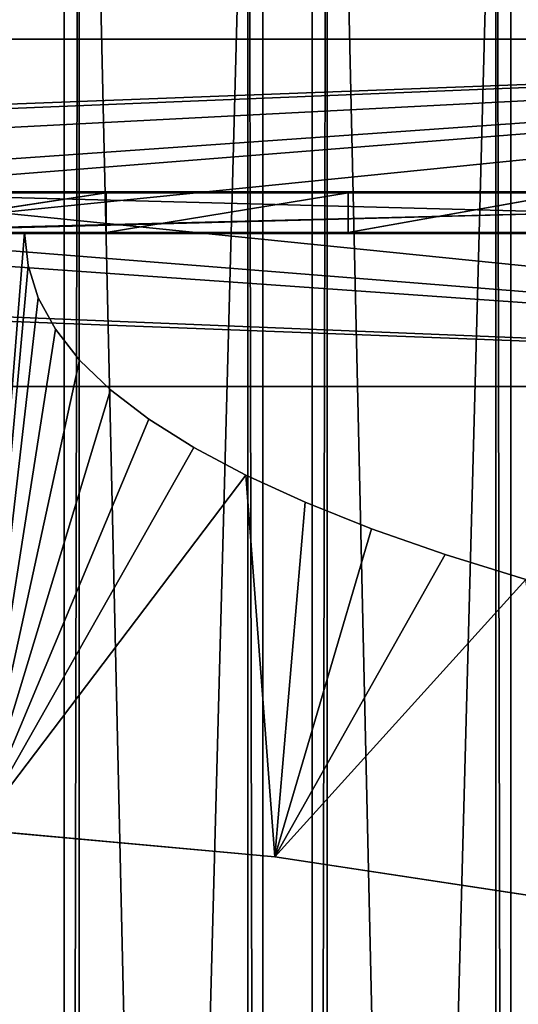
# Model space of a CAD drawing. Extents: x -1687 to 817, y -668 to 832.
# Tile 100 of 182: x -364 to -263, y 437 to 636. Entities that reach past the tile are written whole.
import ezdxf

# ---------------------------------------------------------------- set-up
doc = ezdxf.new("R2010")
doc.units = 0
doc.header["$LTSCALE"] = 25.4
doc.layers.get('0').update_dxf_attribs({"color": 13, "linetype": 'CONTINUOUS'})
doc.layers.add('STEEL', color=54, linetype='CONTINUOUS')
doc.layers.add('WOOD', color=253, linetype='CONTINUOUS')

# ---------------------------------------------------------------- blocks, each defined once
blk = doc.blocks.new('TWA001_00_01_01')
at = {"color": 0}
for p, q in [((-745.38, 710.17), (-1065.38, 710.17)), ((-745.38, 710.17), (-1065.38, 710.17)), ((-902.43, 619.55), (-857.58, 612.23)), ((-857.58, 612.23), (-902.43, 619.55, 8)), ((-857.58, 612.23), (-902.43, 619.55, 8)), ((-902.43, 619.55), (-857.58, 612.23)), ((-857.58, 612.23), (-857.58, 612.23, 8)), ((-857.58, 612.23), (-857.58, 612.23, 8)), ((-857.58, 612.23), (-808.83, 605.06)), ((-808.83, 605.06), (-857.58, 612.23, 8)), ((-808.83, 605.06), (-857.58, 612.23, 8)), ((-857.58, 612.23), (-808.83, 605.06)), ((-808.83, 605.06), (-808.83, 605.06, 8)), ((-808.83, 605.06), (-808.83, 605.06, 8)), ((-808.83, 605.06), (-756.18, 598.04)), ((-756.18, 598.04), (-808.83, 605.06, 8)), ((-756.18, 598.04), (-808.83, 605.06, 8)), ((-808.83, 605.06), (-756.18, 598.04))]:
    blk.add_line(p, q, dxfattribs=at)
at = {"color": 252}
mesh = blk.add_polyface(dxfattribs=at)
corners = [(-325.38, 715.17), (-375.38, 710.17), (-375.38, 715.17), (-344.76, 671.59), (-325.38, 710.17), (-302.38, 710.17), (-695.38, 715.17), (-745.38, 710.17), (-745.38, 715.17), (-699.63, 591.18), (-695.38, 710.17), (-639.18, 584.47), (-630.85, 582.67), (-623.1, 579.16), (-616.26, 574.08), (-610.66, 567.67), (-609.76, 566.36), (-608.88, 565.04), (-608.01, 563.7), (-603.87, 554.99), (-601.93, 545.54), (-541.64, 424.75), (-564.88, 381.06), (-585.39, 336.63), (-515.66, 467.72), (-486.95, 509.96), (-455.51, 551.46), (-421.33, 592.23), (-384.41, 632.28), (-785.59, 73.38), (-652.38, 5.17), (-788.38, 5.17), (-777.22, 140.42), (-763.27, 206.3), (-743.74, 271.02), (-718.62, 334.57), (-687.93, 396.97), (-651.66, 458.21), (-651.01, 54.72), (-646.91, 103.53), (-609.81, 518.28), (-640.08, 151.61), (-630.51, 198.96), (-618.2, 245.58), (-603.16, 291.47), (-604.99, 526.64), (-602.31, 535.9), (-1065.38, 715.17), (-1115.38, 710.17), (-1115.38, 715.17), (-1107.18, 675.08), (-1089.63, 666.69), (-1068.18, 658.45), (-1065.38, 710.17), (-1042.83, 650.36), (-1013.58, 642.43), (-980.43, 634.65), (-943.38, 627.02), (-902.43, 619.55), (-857.58, 612.23), (-808.83, 605.06), (-756.18, 598.04), (-1137.89, 705.65), (-1138.38, 710.17), (-1136.43, 701.17), (-1133.99, 696.73), (-1130.58, 692.32), (-1120.83, 683.62)]
mesh.append_faces([[corners[k] for k in face] for face in [(0, 1, 2), (3, 4, 5), (6, 7, 8), (29, 30, 31), (47, 48, 49), (48, 62, 63)]], dxfattribs={"vtx0": -1, "color": 252})
mesh.append_faces([[corners[k] for k in face] for face in [(9, 10, 11), (11, 1, 12), (12, 1, 13), (13, 1, 14), (14, 1, 15), (15, 1, 16), (16, 1, 17), (17, 1, 18), (18, 1, 19), (19, 1, 20), (21, 1, 24), (24, 1, 25), (25, 1, 26), (26, 1, 27), (27, 1, 28), (28, 1, 3), (30, 37, 38), (38, 37, 39), (39, 40, 41), (41, 40, 42), (42, 40, 43), (43, 40, 44), (44, 46, 23), (50, 47, 51), (51, 47, 52), (52, 53, 54), (54, 7, 55), (55, 7, 56), (56, 7, 57), (57, 7, 58), (58, 7, 59), (59, 7, 60), (60, 7, 61), (61, 7, 9), (62, 48, 64), (64, 48, 65), (65, 48, 66), (66, 48, 67), (67, 48, 50)]], dxfattribs={"vtx0": -1, "vtx1": -1, "color": 252})
mesh.append_faces([[corners[k] for k in face] for face in [(1, 0, 3), (7, 6, 9), (20, 1, 21), (48, 47, 50)]], dxfattribs={"vtx0": -1, "vtx1": -1, "vtx2": -1, "color": 252})
mesh.append_faces([[corners[k] for k in face] for face in [(3, 0, 4), (9, 6, 10), (11, 10, 1), (20, 21, 22), (20, 22, 23), (30, 29, 32), (30, 32, 33), (30, 33, 34), (30, 34, 35), (30, 35, 36), (30, 36, 37), (39, 37, 40), (44, 40, 45), (44, 45, 46), (23, 46, 20), (52, 47, 53), (54, 53, 7)]], dxfattribs={"vtx0": -1, "vtx2": -1, "color": 252})
mesh = blk.add_polyface(dxfattribs=at)
corners = [(-1065.38, 710.17, 8), (-745.38, 710.17), (-1065.38, 710.17), (-745.38, 710.17, 8)]
mesh.append_faces([[corners[k] for k in face] for face in [(0, 1, 2), (1, 0, 3)]], dxfattribs={"vtx0": -1, "color": 252})
mesh = blk.add_polyface(dxfattribs=at)
corners = [(-902.43, 619.55, 8), (-902.43, 619.55), (-857.58, 612.23)]
mesh.append_faces([[corners[k] for k in face] for face in [(0, 1, 2)]], dxfattribs={"color": 252})
mesh = blk.add_polyface(dxfattribs=at)
corners = [(-857.58, 612.23, 8), (-902.43, 619.55, 8), (-857.58, 612.23)]
mesh.append_faces([[corners[k] for k in face] for face in [(0, 1, 2)]], dxfattribs={"color": 252})
mesh = blk.add_polyface(dxfattribs=at)
corners = [(-857.58, 612.23, 8), (-857.58, 612.23), (-808.83, 605.06)]
mesh.append_faces([[corners[k] for k in face] for face in [(0, 1, 2)]], dxfattribs={"color": 252})
mesh = blk.add_polyface(dxfattribs=at)
corners = [(-857.58, 612.23, 8), (-808.83, 605.06), (-808.83, 605.06, 8)]
mesh.append_faces([[corners[k] for k in face] for face in [(0, 1, 2)]], dxfattribs={"color": 252})
mesh = blk.add_polyface(dxfattribs=at)
corners = [(-808.83, 605.06, 8), (-808.83, 605.06), (-756.18, 598.04)]
mesh.append_faces([[corners[k] for k in face] for face in [(0, 1, 2)]], dxfattribs={"color": 252})
mesh = blk.add_polyface(dxfattribs=at)
corners = [(-808.83, 605.06, 8), (-756.18, 598.04), (-756.18, 598.04, 8)]
mesh.append_faces([[corners[k] for k in face] for face in [(0, 1, 2)]], dxfattribs={"color": 252})
blk = doc.blocks.new('TWA001_00_01_02')
at = {"color": 0}
for p, q in [((650.38, 1194.97, 8), (649.69, 1188.31, 8)), ((649.69, 1188.31), (650.38, 1194.97)), ((649.69, 1188.31), (650.38, 1194.97)), ((649.69, 1188.31), (650.38, 1194.97, 8)), ((649.69, 1188.31), (650.38, 1194.97, 8)), ((650.38, 1194.97, 8), (649.69, 1188.31, 8)), ((790.38, 1194.97, 8), (650.38, 1194.97, 8)), ((650.38, 1194.97), (790.38, 1194.97)), ((650.38, 1194.97), (790.38, 1194.97)), ((650.38, 1194.97), (650.38, 1194.97, 8)), ((790.38, 1194.97, 8), (650.38, 1194.97, 8)), ((650.38, 1194.97), (650.38, 1194.97, 8)), ((649.69, 1188.31, 8), (647.62, 1181.81, 8)), ((647.62, 1181.81), (649.69, 1188.31)), ((647.62, 1181.81), (649.69, 1188.31)), ((647.62, 1181.81), (649.69, 1188.31, 8)), ((647.62, 1181.81), (649.69, 1188.31, 8)), ((649.69, 1188.31, 8), (647.62, 1181.81, 8)), ((649.69, 1188.31), (649.69, 1188.31, 8)), ((649.69, 1188.31), (649.69, 1188.31, 8)), ((647.62, 1181.81, 8), (644.16, 1175.47, 8)), ((644.16, 1175.47), (647.62, 1181.81)), ((644.16, 1175.47), (647.62, 1181.81)), ((644.16, 1175.47), (647.62, 1181.81, 8)), ((644.16, 1175.47), (647.62, 1181.81, 8)), ((647.62, 1181.81, 8), (644.16, 1175.47, 8)), ((647.62, 1181.81), (647.62, 1181.81, 8)), ((647.62, 1181.81), (647.62, 1181.81, 8)), ((644.16, 1175.47, 8), (639.3, 1169.28, 8)), ((639.3, 1169.28), (644.16, 1175.47)), ((639.3, 1169.28), (644.16, 1175.47)), ((639.3, 1169.28), (644.16, 1175.47, 8)), ((639.3, 1169.28), (644.16, 1175.47, 8)), ((644.16, 1175.47, 8), (639.3, 1169.28, 8)), ((644.16, 1175.47), (644.16, 1175.47, 8)), ((644.16, 1175.47), (644.16, 1175.47, 8)), ((639.3, 1169.28, 8), (633.04, 1163.25, 8)), ((633.04, 1163.25), (639.3, 1169.28)), ((633.04, 1163.25), (639.3, 1169.28)), ((633.04, 1163.25), (639.3, 1169.28, 8)), ((633.04, 1163.25), (639.3, 1169.28, 8)), ((639.3, 1169.28, 8), (633.04, 1163.25, 8)), ((639.3, 1169.28), (639.3, 1169.28, 8)), ((639.3, 1169.28), (639.3, 1169.28, 8)), ((633.04, 1163.25, 8), (625.37, 1157.37, 8)), ((625.37, 1157.37), (633.04, 1163.25)), ((625.37, 1157.37), (633.04, 1163.25)), ((625.37, 1157.37), (633.04, 1163.25, 8)), ((625.37, 1157.37), (633.04, 1163.25, 8)), ((633.04, 1163.25, 8), (625.37, 1157.37, 8)), ((633.04, 1163.25), (633.04, 1163.25, 8)), ((633.04, 1163.25), (633.04, 1163.25, 8)), ((625.37, 1157.37, 8), (616.29, 1151.63, 8)), ((616.29, 1151.63), (625.37, 1157.37)), ((616.29, 1151.63), (625.37, 1157.37)), ((616.29, 1151.63), (625.37, 1157.37, 8)), ((616.29, 1151.63), (625.37, 1157.37, 8)), ((625.37, 1157.37, 8), (616.29, 1151.63, 8)), ((625.37, 1157.37), (625.37, 1157.37, 8)), ((625.37, 1157.37), (625.37, 1157.37, 8)), ((616.29, 1151.63, 8), (605.77, 1146.04, 8)), ((605.77, 1146.04), (616.29, 1151.63)), ((605.77, 1146.04), (616.29, 1151.63)), ((605.77, 1146.04), (616.29, 1151.63, 8)), ((605.77, 1146.04), (616.29, 1151.63, 8)), ((616.29, 1151.63, 8), (605.77, 1146.04, 8)), ((616.29, 1151.63), (616.29, 1151.63, 8)), ((616.29, 1151.63), (616.29, 1151.63, 8)), ((605.77, 1146.04, 8), (593.83, 1140.58, 8)), ((593.83, 1140.58), (605.77, 1146.04)), ((593.83, 1140.58), (605.77, 1146.04)), ((593.83, 1140.58), (605.77, 1146.04, 8)), ((593.83, 1140.58), (605.77, 1146.04, 8)), ((605.77, 1146.04, 8), (593.83, 1140.58, 8)), ((605.77, 1146.04), (605.77, 1146.04, 8)), ((605.77, 1146.04), (605.77, 1146.04, 8)), ((593.83, 1140.58, 8), (580.45, 1135.26, 8)), ((580.45, 1135.26), (593.83, 1140.58)), ((580.45, 1135.26), (593.83, 1140.58)), ((580.45, 1135.26), (593.83, 1140.58, 8)), ((580.45, 1135.26), (593.83, 1140.58, 8)), ((593.83, 1140.58, 8), (580.45, 1135.26, 8)), ((593.83, 1140.58), (593.83, 1140.58, 8)), ((593.83, 1140.58), (593.83, 1140.58, 8)), ((580.45, 1135.26, 8), (565.62, 1130.06, 8)), ((565.62, 1130.06), (580.45, 1135.26)), ((565.62, 1130.06), (580.45, 1135.26)), ((565.62, 1130.06), (580.45, 1135.26, 8)), ((565.62, 1130.06), (580.45, 1135.26, 8)), ((580.45, 1135.26, 8), (565.62, 1130.06, 8)), ((580.45, 1135.26), (580.45, 1135.26, 8)), ((580.45, 1135.26), (580.45, 1135.26, 8)), ((565.62, 1130.06, 8), (549.34, 1125, 8)), ((549.34, 1125), (565.62, 1130.06)), ((549.34, 1125), (565.62, 1130.06)), ((549.34, 1125), (565.62, 1130.06, 8)), ((549.34, 1125), (565.62, 1130.06, 8)), ((565.62, 1130.06, 8), (549.34, 1125, 8)), ((565.62, 1130.06), (565.62, 1130.06, 8)), ((565.62, 1130.06), (565.62, 1130.06, 8)), ((599.92, 1069.09, 8), (660.04, 1074.55, 8)), ((660.04, 1074.55), (599.92, 1069.09)), ((599.92, 1069.09), (660.04, 1074.55, 8)), ((599.92, 1069.09, 8), (660.04, 1074.55, 8)), ((599.92, 1069.09), (660.04, 1074.55, 8)), ((660.04, 1074.55), (599.92, 1069.09)), ((540.23, 1060.01, 8), (599.92, 1069.09, 8)), ((599.92, 1069.09), (540.23, 1060.01)), ((540.23, 1060.01), (599.92, 1069.09, 8)), ((540.23, 1060.01, 8), (599.92, 1069.09, 8)), ((540.23, 1060.01), (599.92, 1069.09, 8)), ((599.92, 1069.09), (540.23, 1060.01)), ((599.92, 1069.09), (599.92, 1069.09, 8)), ((599.92, 1069.09), (599.92, 1069.09, 8))]:
    blk.add_line(p, q, dxfattribs=at)
at = {"color": 252}
mesh = blk.add_polyface(dxfattribs=at)
corners = [(465.6, 1100.07, 8), (465.78, 1102.65, 8), (465.52, 1101.37, 8), (475.1, 1051.24, 8), (466.36, 1103.81, 8), (467.22, 1104.79, 8), (468.31, 1105.51, 8), (469.54, 1105.93, 8), (491.7, 1110.53, 8), (475.45, 1050.14, 8), (476.05, 1049.15, 8), (476.85, 1048.33, 8), (477.82, 1047.7, 8), (478.91, 1047.32, 8), (480.06, 1047.2, 8), (481.21, 1047.34, 8), (540.23, 1060.01, 8), (512.39, 1115.23, 8), (531.6, 1120.06, 8), (549.34, 1125, 8), (599.92, 1069.09, 8), (565.62, 1130.06, 8), (580.45, 1135.26, 8), (593.83, 1140.58, 8), (605.77, 1146.04, 8), (660.04, 1074.55, 8), (616.29, 1151.63, 8), (625.37, 1157.37, 8), (633.04, 1163.25, 8), (639.3, 1169.28, 8), (644.16, 1175.47, 8), (647.62, 1181.81, 8), (649.69, 1188.31, 8), (650.38, 1194.97, 8), (790.38, 1194.97, 8), (720.38, 1076.37, 8), (780.72, 1074.55, 8), (791.07, 1188.31, 8), (793.14, 1181.81, 8), (840.84, 1069.09, 8), (796.6, 1175.47, 8), (801.46, 1169.28, 8), (807.72, 1163.25, 8), (815.39, 1157.37, 8), (824.47, 1151.63, 8), (834.99, 1146.04, 8), (846.93, 1140.58, 8), (900.53, 1060.01, 8), (860.31, 1135.26, 8), (875.14, 1130.06, 8), (891.42, 1125, 8), (909.17, 1120.06, 8), (959.55, 1047.34, 8), (928.37, 1115.23, 8), (949.06, 1110.53, 8), (971.22, 1105.93, 8), (960.7, 1047.2, 8), (961.85, 1047.32, 8), (962.94, 1047.7, 8), (963.91, 1048.33, 8), (964.71, 1049.15, 8), (965.31, 1050.14, 8), (965.66, 1051.24, 8), (975.16, 1100.07, 8), (972.45, 1105.51, 8), (973.54, 1104.79, 8), (974.4, 1103.81, 8), (974.98, 1102.65, 8), (975.24, 1101.37, 8)]
mesh.append_faces([[corners[k] for k in face] for face in [(0, 1, 2), (67, 63, 68)]], dxfattribs={"vtx0": -1, "color": 252})
mesh.append_faces([[corners[k] for k in face] for face in [(1, 3, 4), (4, 3, 5), (5, 3, 6), (6, 3, 7), (7, 3, 8), (8, 16, 17), (17, 16, 18), (18, 16, 19), (19, 20, 21), (21, 20, 22), (22, 20, 23), (23, 20, 24), (24, 25, 26), (26, 25, 27), (27, 25, 28), (28, 25, 29), (29, 25, 30), (30, 25, 31), (31, 25, 32), (32, 25, 33), (33, 25, 34), (34, 36, 37), (37, 36, 38), (38, 39, 40), (40, 39, 41), (41, 39, 42), (42, 39, 43), (43, 39, 44), (44, 39, 45), (45, 39, 46), (46, 47, 48), (48, 47, 49), (49, 47, 50), (50, 47, 51), (51, 52, 53), (53, 52, 54), (54, 52, 55), (55, 63, 64), (64, 63, 65), (65, 63, 66), (66, 63, 67)]], dxfattribs={"vtx0": -1, "vtx1": -1, "color": 252})
mesh.append_faces([[corners[k] for k in face] for face in [(1, 0, 3), (8, 3, 9), (8, 9, 10), (8, 10, 11), (8, 11, 12), (8, 12, 13), (8, 13, 14), (8, 14, 15), (8, 15, 16), (19, 16, 20), (24, 20, 25), (34, 25, 35), (34, 35, 36), (38, 36, 39), (46, 39, 47), (51, 47, 52), (55, 52, 56), (55, 56, 57), (55, 57, 58), (55, 58, 59), (55, 59, 60), (55, 60, 61), (55, 61, 62), (55, 62, 63)]], dxfattribs={"vtx0": -1, "vtx2": -1, "color": 252})
mesh = blk.add_polyface(dxfattribs=at)
corners = [(465.78, 1102.65), (465.6, 1100.07), (465.52, 1101.37), (475.1, 1051.24), (466.36, 1103.81), (467.22, 1104.79), (468.31, 1105.51), (469.54, 1105.93), (491.7, 1110.53), (475.45, 1050.14), (476.05, 1049.15), (476.85, 1048.33), (477.82, 1047.7), (478.91, 1047.32), (480.06, 1047.2), (481.21, 1047.34), (540.23, 1060.01), (512.39, 1115.23), (531.6, 1120.06), (549.34, 1125), (599.92, 1069.09), (565.62, 1130.06), (580.45, 1135.26), (593.83, 1140.58), (605.77, 1146.04), (660.04, 1074.55), (616.29, 1151.63), (625.37, 1157.37), (633.04, 1163.25), (639.3, 1169.28), (644.16, 1175.47), (647.62, 1181.81), (649.69, 1188.31), (650.38, 1194.97), (790.38, 1194.97), (720.38, 1076.37), (780.72, 1074.55), (791.07, 1188.31), (793.14, 1181.81), (840.84, 1069.09), (796.6, 1175.47), (801.46, 1169.28), (807.72, 1163.25), (815.39, 1157.37), (824.47, 1151.63), (834.99, 1146.04), (846.93, 1140.58), (900.53, 1060.01), (860.31, 1135.26), (875.14, 1130.06), (891.42, 1125), (909.17, 1120.06), (959.55, 1047.34), (928.37, 1115.23), (949.06, 1110.53), (971.22, 1105.93), (960.7, 1047.2), (961.85, 1047.32), (962.94, 1047.7), (963.91, 1048.33), (964.71, 1049.15), (965.31, 1050.14), (965.66, 1051.24), (975.16, 1100.07), (972.45, 1105.51), (973.54, 1104.79), (974.4, 1103.81), (974.98, 1102.65), (975.24, 1101.37)]
mesh.append_faces([[corners[k] for k in face] for face in [(0, 1, 2), (63, 67, 68)]], dxfattribs={"vtx0": -1, "color": 252})
mesh.append_faces([[corners[k] for k in face] for face in [(1, 0, 3), (3, 8, 9), (9, 8, 10), (10, 8, 11), (11, 8, 12), (12, 8, 13), (13, 8, 14), (14, 8, 15), (15, 8, 16), (16, 19, 20), (20, 24, 25), (25, 34, 35), (35, 34, 36), (36, 38, 39), (39, 46, 47), (47, 51, 52), (52, 55, 56), (56, 55, 57), (57, 55, 58), (58, 55, 59), (59, 55, 60), (60, 55, 61), (61, 55, 62), (62, 55, 63)]], dxfattribs={"vtx0": -1, "vtx1": -1, "color": 252})
mesh.append_faces([[corners[k] for k in face] for face in [(3, 0, 4), (3, 4, 5), (3, 5, 6), (3, 6, 7), (3, 7, 8), (16, 8, 17), (16, 17, 18), (16, 18, 19), (20, 19, 21), (20, 21, 22), (20, 22, 23), (20, 23, 24), (25, 24, 26), (25, 26, 27), (25, 27, 28), (25, 28, 29), (25, 29, 30), (25, 30, 31), (25, 31, 32), (25, 32, 33), (25, 33, 34), (36, 34, 37), (36, 37, 38), (39, 38, 40), (39, 40, 41), (39, 41, 42), (39, 42, 43), (39, 43, 44), (39, 44, 45), (39, 45, 46), (47, 46, 48), (47, 48, 49), (47, 49, 50), (47, 50, 51), (52, 51, 53), (52, 53, 54), (52, 54, 55), (63, 55, 64), (63, 64, 65), (63, 65, 66), (63, 66, 67)]], dxfattribs={"vtx0": -1, "vtx2": -1, "color": 252})
mesh = blk.add_polyface(dxfattribs=at)
corners = [(650.38, 1194.97), (649.69, 1188.31), (650.38, 1194.97, 8)]
mesh.append_faces([[corners[k] for k in face] for face in [(0, 1, 2)]], dxfattribs={"color": 252})
mesh = blk.add_polyface(dxfattribs=at)
corners = [(650.38, 1194.97, 8), (649.69, 1188.31), (649.69, 1188.31, 8)]
mesh.append_faces([[corners[k] for k in face] for face in [(0, 1, 2)]], dxfattribs={"color": 252})
mesh = blk.add_polyface(dxfattribs=at)
corners = [(650.38, 1194.97, 8), (790.38, 1194.97), (650.38, 1194.97), (790.38, 1194.97, 8)]
mesh.append_faces([[corners[k] for k in face] for face in [(0, 1, 2), (1, 0, 3)]], dxfattribs={"vtx0": -1, "color": 252})
mesh = blk.add_polyface(dxfattribs=at)
corners = [(649.69, 1188.31), (647.62, 1181.81), (649.69, 1188.31, 8)]
mesh.append_faces([[corners[k] for k in face] for face in [(0, 1, 2)]], dxfattribs={"color": 252})
mesh = blk.add_polyface(dxfattribs=at)
corners = [(649.69, 1188.31, 8), (647.62, 1181.81), (647.62, 1181.81, 8)]
mesh.append_faces([[corners[k] for k in face] for face in [(0, 1, 2)]], dxfattribs={"color": 252})
mesh = blk.add_polyface(dxfattribs=at)
corners = [(647.62, 1181.81), (644.16, 1175.47), (647.62, 1181.81, 8)]
mesh.append_faces([[corners[k] for k in face] for face in [(0, 1, 2)]], dxfattribs={"color": 252})
mesh = blk.add_polyface(dxfattribs=at)
corners = [(647.62, 1181.81, 8), (644.16, 1175.47), (644.16, 1175.47, 8)]
mesh.append_faces([[corners[k] for k in face] for face in [(0, 1, 2)]], dxfattribs={"color": 252})
mesh = blk.add_polyface(dxfattribs=at)
corners = [(644.16, 1175.47), (639.3, 1169.28), (644.16, 1175.47, 8)]
mesh.append_faces([[corners[k] for k in face] for face in [(0, 1, 2)]], dxfattribs={"color": 252})
mesh = blk.add_polyface(dxfattribs=at)
corners = [(644.16, 1175.47, 8), (639.3, 1169.28), (639.3, 1169.28, 8)]
mesh.append_faces([[corners[k] for k in face] for face in [(0, 1, 2)]], dxfattribs={"color": 252})
mesh = blk.add_polyface(dxfattribs=at)
corners = [(639.3, 1169.28, 8), (639.3, 1169.28), (633.04, 1163.25)]
mesh.append_faces([[corners[k] for k in face] for face in [(0, 1, 2)]], dxfattribs={"color": 252})
mesh = blk.add_polyface(dxfattribs=at)
corners = [(639.3, 1169.28, 8), (633.04, 1163.25), (633.04, 1163.25, 8)]
mesh.append_faces([[corners[k] for k in face] for face in [(0, 1, 2)]], dxfattribs={"color": 252})
mesh = blk.add_polyface(dxfattribs=at)
corners = [(633.04, 1163.25, 8), (633.04, 1163.25), (625.37, 1157.37)]
mesh.append_faces([[corners[k] for k in face] for face in [(0, 1, 2)]], dxfattribs={"color": 252})
mesh = blk.add_polyface(dxfattribs=at)
corners = [(633.04, 1163.25, 8), (625.37, 1157.37), (625.37, 1157.37, 8)]
mesh.append_faces([[corners[k] for k in face] for face in [(0, 1, 2)]], dxfattribs={"color": 252})
mesh = blk.add_polyface(dxfattribs=at)
corners = [(625.37, 1157.37, 8), (625.37, 1157.37), (616.29, 1151.63)]
mesh.append_faces([[corners[k] for k in face] for face in [(0, 1, 2)]], dxfattribs={"color": 252})
mesh = blk.add_polyface(dxfattribs=at)
corners = [(625.37, 1157.37, 8), (616.29, 1151.63), (616.29, 1151.63, 8)]
mesh.append_faces([[corners[k] for k in face] for face in [(0, 1, 2)]], dxfattribs={"color": 252})
mesh = blk.add_polyface(dxfattribs=at)
corners = [(616.29, 1151.63, 8), (616.29, 1151.63), (605.77, 1146.04)]
mesh.append_faces([[corners[k] for k in face] for face in [(0, 1, 2)]], dxfattribs={"color": 252})
mesh = blk.add_polyface(dxfattribs=at)
corners = [(616.29, 1151.63, 8), (605.77, 1146.04), (605.77, 1146.04, 8)]
mesh.append_faces([[corners[k] for k in face] for face in [(0, 1, 2)]], dxfattribs={"color": 252})
mesh = blk.add_polyface(dxfattribs=at)
corners = [(605.77, 1146.04, 8), (605.77, 1146.04), (593.83, 1140.58)]
mesh.append_faces([[corners[k] for k in face] for face in [(0, 1, 2)]], dxfattribs={"color": 252})
mesh = blk.add_polyface(dxfattribs=at)
corners = [(605.77, 1146.04, 8), (593.83, 1140.58), (593.83, 1140.58, 8)]
mesh.append_faces([[corners[k] for k in face] for face in [(0, 1, 2)]], dxfattribs={"color": 252})
mesh = blk.add_polyface(dxfattribs=at)
corners = [(593.83, 1140.58, 8), (593.83, 1140.58), (580.45, 1135.26)]
mesh.append_faces([[corners[k] for k in face] for face in [(0, 1, 2)]], dxfattribs={"color": 252})
mesh = blk.add_polyface(dxfattribs=at)
corners = [(593.83, 1140.58, 8), (580.45, 1135.26), (580.45, 1135.26, 8)]
mesh.append_faces([[corners[k] for k in face] for face in [(0, 1, 2)]], dxfattribs={"color": 252})
mesh = blk.add_polyface(dxfattribs=at)
corners = [(580.45, 1135.26, 8), (580.45, 1135.26), (565.62, 1130.06)]
mesh.append_faces([[corners[k] for k in face] for face in [(0, 1, 2)]], dxfattribs={"color": 252})
mesh = blk.add_polyface(dxfattribs=at)
corners = [(580.45, 1135.26, 8), (565.62, 1130.06), (565.62, 1130.06, 8)]
mesh.append_faces([[corners[k] for k in face] for face in [(0, 1, 2)]], dxfattribs={"color": 252})
mesh = blk.add_polyface(dxfattribs=at)
corners = [(565.62, 1130.06, 8), (565.62, 1130.06), (549.34, 1125)]
mesh.append_faces([[corners[k] for k in face] for face in [(0, 1, 2)]], dxfattribs={"color": 252})
mesh = blk.add_polyface(dxfattribs=at)
corners = [(549.34, 1125, 8), (565.62, 1130.06, 8), (549.34, 1125)]
mesh.append_faces([[corners[k] for k in face] for face in [(0, 1, 2)]], dxfattribs={"color": 252})
mesh = blk.add_polyface(dxfattribs=at)
corners = [(599.92, 1069.09, 8), (599.92, 1069.09), (660.04, 1074.55, 8)]
mesh.append_faces([[corners[k] for k in face] for face in [(0, 1, 2)]], dxfattribs={"color": 252})
mesh = blk.add_polyface(dxfattribs=at)
corners = [(660.04, 1074.55, 8), (599.92, 1069.09), (660.04, 1074.55)]
mesh.append_faces([[corners[k] for k in face] for face in [(0, 1, 2)]], dxfattribs={"color": 252})
mesh = blk.add_polyface(dxfattribs=at)
corners = [(540.23, 1060.01, 8), (540.23, 1060.01), (599.92, 1069.09, 8)]
mesh.append_faces([[corners[k] for k in face] for face in [(0, 1, 2)]], dxfattribs={"color": 252})
mesh = blk.add_polyface(dxfattribs=at)
corners = [(599.92, 1069.09, 8), (540.23, 1060.01), (599.92, 1069.09)]
mesh.append_faces([[corners[k] for k in face] for face in [(0, 1, 2)]], dxfattribs={"color": 252})
blk = doc.blocks.new('TWA001_00_01_03')
at = {"color": 0}
for p, q in [((-1133.38, 1233.97), (-307.38, 1233.97)), ((-307.38, 1233.97, 5), (-1133.38, 1233.97, 5)), ((-1133.38, 1233.97), (-307.38, 1233.97)), ((-307.38, 1233.97, 5), (-1133.38, 1233.97, 5)), ((-307.38, 1163.97), (-1133.38, 1163.97)), ((-1133.38, 1163.97, 5), (-307.38, 1163.97, 5)), ((-307.38, 1163.97), (-1133.38, 1163.97)), ((-1133.38, 1163.97, 5), (-307.38, 1163.97, 5))]:
    blk.add_line(p, q, dxfattribs=at)
at = {"color": 252}
mesh = blk.add_polyface(dxfattribs=at)
corners = [(-1138.21, 1230.26), (-1138.38, 1168.97), (-1138.38, 1228.97), (-1138.21, 1167.68), (-1137.71, 1231.47), (-1137.71, 1166.47), (-1136.92, 1232.51), (-1136.92, 1165.43), (-1135.88, 1233.3), (-1135.88, 1164.64), (-1134.67, 1233.8), (-1134.67, 1164.14), (-1133.38, 1233.97), (-1133.38, 1163.97), (-1115.88, 1203.17), (-307.38, 1233.97), (-1064.88, 1203.17), (-745.88, 1203.17), (-694.88, 1203.17), (-694.88, 1194.77), (-375.88, 1203.17), (-324.88, 1203.17), (-1115.88, 1194.77), (-307.38, 1163.97), (-1064.88, 1194.77), (-745.88, 1194.77), (-375.88, 1194.77), (-324.88, 1194.77), (-306.09, 1233.8), (-306.09, 1164.14), (-304.88, 1233.3), (-304.88, 1164.64), (-303.84, 1232.51), (-303.84, 1165.43), (-303.05, 1231.47), (-303.05, 1166.47), (-302.55, 1230.26), (-302.55, 1167.68), (-302.38, 1228.97), (-302.38, 1168.97)]
mesh.append_faces([[corners[k] for k in face] for face in [(0, 1, 2), (37, 38, 39)]], dxfattribs={"vtx0": -1, "color": 252})
mesh.append_faces([[corners[k] for k in face] for face in [(1, 0, 3), (3, 4, 5), (5, 6, 7), (7, 8, 9), (9, 10, 11), (11, 12, 13), (14, 15, 16), (17, 15, 18), (18, 15, 19), (20, 15, 21), (13, 22, 23), (22, 13, 14), (25, 16, 17), (26, 19, 20), (23, 28, 29), (29, 30, 31), (31, 32, 33), (33, 34, 35), (35, 36, 37)]], dxfattribs={"vtx0": -1, "vtx1": -1, "color": 252})
mesh.append_faces([[corners[k] for k in face] for face in [(13, 12, 14), (16, 15, 17), (19, 15, 20), (23, 16, 25), (23, 19, 26), (23, 21, 15)]], dxfattribs={"vtx0": -1, "vtx1": -1, "vtx2": -1, "color": 252})
mesh.append_faces([[corners[k] for k in face] for face in [(3, 0, 4), (5, 4, 6), (7, 6, 8), (9, 8, 10), (11, 10, 12), (14, 12, 15), (23, 22, 24), (23, 24, 16), (23, 25, 19), (23, 26, 27), (23, 27, 21), (23, 15, 28), (29, 28, 30), (31, 30, 32), (33, 32, 34), (35, 34, 36), (37, 36, 38)]], dxfattribs={"vtx0": -1, "vtx2": -1, "color": 252})
mesh = blk.add_polyface(dxfattribs=at)
corners = [(-307.38, 1163.97, 5), (-1115.88, 1194.77, 5), (-1133.38, 1163.97, 5), (-1064.88, 1194.77, 5), (-1064.88, 1203.17, 5), (-745.88, 1194.77, 5), (-694.88, 1194.77, 5), (-694.88, 1203.17, 5), (-375.88, 1194.77, 5), (-324.88, 1194.77, 5), (-324.88, 1203.17, 5), (-307.38, 1233.97, 5), (-306.09, 1233.8, 5), (-306.09, 1164.14, 5), (-304.88, 1233.3, 5), (-304.88, 1164.64, 5), (-303.84, 1232.51, 5), (-303.84, 1165.43, 5), (-303.05, 1231.47, 5), (-303.05, 1166.47, 5), (-302.55, 1230.26, 5), (-302.55, 1167.68, 5), (-302.38, 1228.97, 5), (-302.38, 1168.97, 5), (-1138.38, 1168.97, 5), (-1138.21, 1230.26, 5), (-1138.38, 1228.97, 5), (-1138.21, 1167.68, 5), (-1137.71, 1231.47, 5), (-1137.71, 1166.47, 5), (-1136.92, 1232.51, 5), (-1136.92, 1165.43, 5), (-1135.88, 1233.3, 5), (-1135.88, 1164.64, 5), (-1134.67, 1233.8, 5), (-1134.67, 1164.14, 5), (-1133.38, 1233.97, 5), (-1115.88, 1203.17, 5), (-745.88, 1203.17, 5), (-375.88, 1203.17, 5)]
mesh.append_faces([[corners[k] for k in face] for face in [(22, 21, 23), (24, 25, 26)]], dxfattribs={"vtx0": -1, "color": 252})
mesh.append_faces([[corners[k] for k in face] for face in [(0, 1, 2), (1, 0, 3), (3, 0, 4), (5, 0, 6), (6, 0, 7), (8, 0, 9), (9, 0, 10), (11, 0, 12), (12, 13, 14), (14, 15, 16), (16, 17, 18), (18, 19, 20), (20, 21, 22), (25, 27, 28), (28, 29, 30), (30, 31, 32), (32, 33, 34), (34, 35, 36), (36, 37, 11), (37, 2, 1), (38, 4, 5), (39, 7, 8)]], dxfattribs={"vtx0": -1, "vtx1": -1, "color": 252})
mesh.append_faces([[corners[k] for k in face] for face in [(4, 0, 5), (7, 0, 8), (10, 0, 11), (36, 2, 37), (11, 4, 38), (11, 7, 39)]], dxfattribs={"vtx0": -1, "vtx1": -1, "vtx2": -1, "color": 252})
mesh.append_faces([[corners[k] for k in face] for face in [(12, 0, 13), (14, 13, 15), (16, 15, 17), (18, 17, 19), (20, 19, 21), (25, 24, 27), (28, 27, 29), (30, 29, 31), (32, 31, 33), (34, 33, 35), (36, 35, 2), (11, 37, 4), (11, 38, 7), (11, 39, 10)]], dxfattribs={"vtx0": -1, "vtx2": -1, "color": 252})
mesh = blk.add_polyface(dxfattribs=at)
corners = [(-1133.38, 1233.97, 5), (-307.38, 1233.97), (-1133.38, 1233.97), (-307.38, 1233.97, 5)]
mesh.append_faces([[corners[k] for k in face] for face in [(0, 1, 2), (1, 0, 3)]], dxfattribs={"vtx0": -1, "color": 252})
mesh = blk.add_polyface(dxfattribs=at)
corners = [(-307.38, 1163.97, 5), (-1133.38, 1163.97), (-307.38, 1163.97), (-1133.38, 1163.97, 5)]
mesh.append_faces([[corners[k] for k in face] for face in [(0, 1, 2), (1, 0, 3)]], dxfattribs={"vtx0": -1, "color": 252})
blk = doc.blocks.new('TWA001_00_01')
at = {"color": 0}
blk.add_blockref('TWA001_00_01_01', (590.99, -360.97, 836), dxfattribs=at)
at = {"color": 0, "extrusion": (0, -1, 0), "rotation": 179.9999999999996}
blk.add_blockref('TWA001_00_01_03', (-849.77, 2038.97, -354.2), dxfattribs=at)
at = {"color": 0, "extrusion": (3.16358e-13, -1, -2.85962e-29)}
blk.add_blockref('TWA001_00_01_02', (-851.77, -358.97, 347.8), dxfattribs=at)
blk = doc.blocks.new('TWA001_00_03_01_DOMY_LNA_O')
at = {"color": 0}
for p, q in [((0, 40, -3), (-1500, 40, -3)), ((0, 40, -37), (-1500, 40, -37)), ((0, 40, -3), (-1500, 40, -3)), ((0, 40, -37), (-1500, 40, -37)), ((0, 37), (-1500, 37)), ((0, 37), (-1500, 37)), ((0, 37, -40), (-1500, 37, -40)), ((0, 37, -40), (-1500, 37, -40)), ((-1500, 0), (0, 0)), ((0, 0, -40), (-1500, 0, -40)), ((-1500, 0), (0, 0)), ((0, 0, -40), (-1500, 0, -40))]:
    blk.add_line(p, q, dxfattribs=at)
at = {"color": 7}
mesh = blk.add_polyface(dxfattribs=at)
corners = [(0, 37), (-1500, 40, -3), (-1500, 37), (0, 40, -3)]
mesh.append_faces([[corners[k] for k in face] for face in [(0, 1, 2), (1, 0, 3)]], dxfattribs={"vtx0": -1, "color": 7})
mesh = blk.add_polyface(dxfattribs=at)
corners = [(-1500, 40, -3), (0, 40, -37), (-1500, 40, -37), (0, 40, -3)]
mesh.append_faces([[corners[k] for k in face] for face in [(0, 1, 2), (1, 0, 3)]], dxfattribs={"vtx0": -1, "color": 7})
mesh = blk.add_polyface(dxfattribs=at)
corners = [(-1500, 40, -37), (0, 37, -40), (-1500, 37, -40), (0, 40, -37)]
mesh.append_faces([[corners[k] for k in face] for face in [(0, 1, 2), (1, 0, 3)]], dxfattribs={"vtx0": -1, "color": 7})
mesh = blk.add_polyface(dxfattribs=at)
corners = [(0, 0), (-1500, 37), (-1500, 0), (0, 37)]
mesh.append_faces([[corners[k] for k in face] for face in [(0, 1, 2), (1, 0, 3)]], dxfattribs={"vtx0": -1, "color": 7})
mesh = blk.add_polyface(dxfattribs=at)
corners = [(0, 37, -40), (-1500, 0, -40), (-1500, 37, -40), (0, 0, -40)]
mesh.append_faces([[corners[k] for k in face] for face in [(0, 1, 2), (1, 0, 3)]], dxfattribs={"vtx0": -1, "color": 7})
mesh = blk.add_polyface(dxfattribs=at)
corners = [(0, 0), (-1500, 0, -40), (0, 0, -40), (-1500, 0)]
mesh.append_faces([[corners[k] for k in face] for face in [(0, 1, 2), (1, 0, 3)]], dxfattribs={"vtx0": -1, "color": 7})

msp = doc.modelspace()

# ---------------------------------------------------------------- block references
at = {"layer": 'STEEL', "color": 0, "extrusion": (-9.70299e-29, 1, -1.14492e-16), "rotation": 359.9999999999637}
msp.add_blockref('TWA001_00_01', (564.31, 1480.8, -243.18), dxfattribs=at)
at = {"layer": 'WOOD', "color": 0, "extrusion": (-1, 6.0723e-17, 3.33067e-16)}
for p in [(668.18, 1835, 354.92), (668.18, 1835, 304.92)]:
    msp.add_blockref('TWA001_00_03_01_DOMY_LNA_O', p, dxfattribs=at)

doc.saveas('drawing.dxf')
